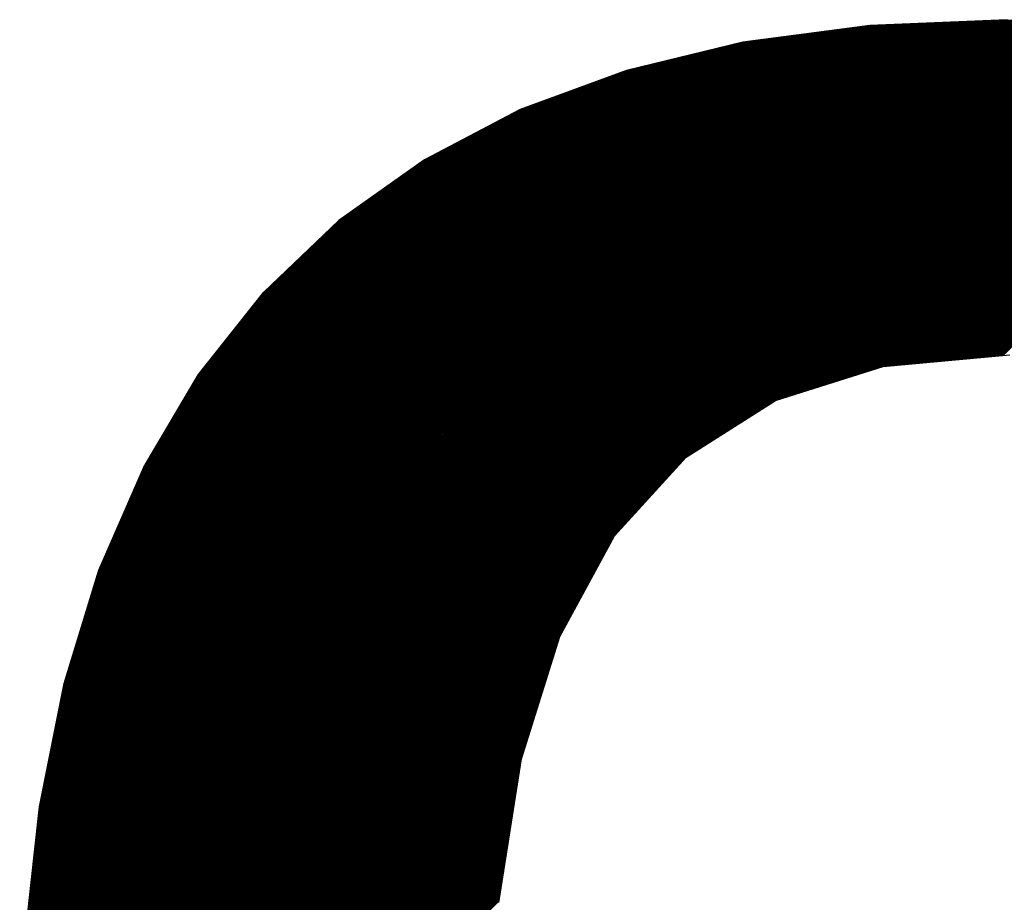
# Model space of a CAD drawing. Header units: millimetres. Extents: x 4 to 205, y 5 to 292.
# Tile 10 of 107: x 52.55 to 55, y 14.36 to 16.55. Entities that reach past the tile are written whole.
import ezdxf

# ---------------------------------------------------------------- set-up
doc = ezdxf.new("R2010")
doc.units = ezdxf.units.MM
doc.layers.get('0').update_dxf_attribs({"linetype": 'CONTINUOUS'})
doc.layers.add('256', color=7, linetype='CONTINUOUS')

# ---------------------------------------------------------------- blocks, each defined once
blk = doc.blocks.new('HATCH11')
at = {"color": 5, "linetype": 'CONTINUOUS'}
for p, q in [((52.554638, 13.911206), (55.187984, 16.544552)), ((52.554664, 13.90802), (55.191067, 16.544423)), ((52.554753, 13.914532), (55.184902, 16.54468)), ((52.554785, 13.90493), (55.194149, 16.544294)), ((52.554868, 13.917857), (55.181819, 16.544809)), ((52.554906, 13.90184), (55.197231, 16.544165)), ((52.554982, 13.921183), (55.178737, 16.544938)), ((52.555027, 13.89875), (55.200314, 16.544037)), ((52.555097, 13.924509), (55.175654, 16.545066)), ((52.555148, 13.89566), (55.203396, 16.543908)), ((52.555211, 13.927835), (55.172572, 16.545195)), ((52.555269, 13.89257), (55.206479, 16.543779)), ((52.555326, 13.93116), (55.16949, 16.545324)), ((52.55539, 13.889479), (55.209561, 16.543651)), ((52.555441, 13.934486), (55.166407, 16.545453)), ((52.555511, 13.886389), (55.212644, 16.543522)), ((52.555555, 13.937812), (55.163325, 16.545581)), ((52.555632, 13.883299), (55.215726, 16.543393)), ((52.55567, 13.941138), (55.160242, 16.54571)), ((52.555753, 13.880209), (55.218808, 16.543264)), ((52.555785, 13.944464), (55.15716, 16.545839)), ((52.555874, 13.877119), (55.221891, 16.543136)), ((52.555899, 13.947789), (55.154077, 16.545967)), ((52.555995, 13.874029), (55.224973, 16.543007)), ((52.556014, 13.951115), (55.150995, 16.546096)), ((52.556116, 13.870938), (55.228056, 16.542878)), ((52.556129, 13.954441), (55.147912, 16.546225)), ((52.556237, 13.867848), (55.231138, 16.54275)), ((52.556243, 13.957767), (55.14483, 16.546353)), ((52.556358, 13.961092), (55.141748, 16.546482)), ((52.556358, 13.864758), (55.234221, 16.542621)), ((52.556472, 13.964418), (55.138665, 16.546611)), ((52.556479, 13.861668), (55.237303, 16.542492)), ((52.556587, 13.967744), (55.135583, 16.54674)), ((52.5566, 13.858578), (55.240386, 16.542364)), ((52.556702, 13.97107), (55.1325, 16.546868)), ((52.556721, 13.855488), (55.243468, 16.542235)), ((52.556816, 13.974396), (55.129418, 16.546997)), ((52.556842, 13.852398), (55.24655, 16.542106)), ((52.556931, 13.977721), (55.126335, 16.547126)), ((52.556963, 13.849307), (55.249633, 16.541977)), ((52.557046, 13.981047), (55.123253, 16.547254)), ((52.557084, 13.846217), (55.252715, 16.541849)), ((52.55716, 13.984373), (55.120171, 16.547383)), ((52.557205, 13.843127), (55.255798, 16.54172)), ((52.557275, 13.987699), (55.117088, 16.547512)), ((52.557326, 13.840037), (55.25888, 16.541591)), ((52.55739, 13.991024), (55.114006, 16.547641)), ((52.557447, 13.836947), (55.261963, 16.541463)), ((52.557504, 13.99435), (55.110923, 16.547769)), ((52.557568, 13.833857), (55.265045, 16.541334)), ((52.557619, 13.997676), (55.107841, 16.547898)), ((52.557689, 13.830766), (55.268127, 16.541205)), ((52.557733, 14.001002), (55.104758, 16.548027)), ((52.55781, 13.827676), (55.27121, 16.541076)), ((52.557848, 14.004327), (55.101676, 16.548155)), ((52.557931, 13.824586), (55.274292, 16.540948)), ((52.557963, 14.007653), (55.098593, 16.548284)), ((52.558052, 13.821496), (55.277375, 16.540819)), ((52.558077, 14.010979), (55.095511, 16.548413)), ((52.558173, 13.818406), (55.280457, 16.54069)), ((52.558192, 14.014305), (55.092429, 16.548542)), ((52.558294, 13.815316), (55.28354, 16.540562)), ((52.558307, 14.017631), (55.089346, 16.54867)), ((52.558421, 14.020956), (55.086264, 16.548799)), ((52.558536, 14.024282), (55.083181, 16.548928)), ((52.55865, 14.027608), (55.080099, 16.549056)), ((52.558765, 14.030934), (55.077016, 16.549185)), ((52.55888, 14.034259), (55.073934, 16.549314)), ((52.558994, 14.037585), (55.070852, 16.549442)), ((52.559109, 14.040911), (55.067769, 16.549571)), ((52.559224, 14.044237), (55.064687, 16.5497)), ((52.559338, 14.047563), (55.061604, 16.549829)), ((52.559453, 14.050888), (55.058522, 16.549957)), ((52.559568, 14.054214), (55.055439, 16.550086)), ((52.559682, 14.05754), (55.052357, 16.550215)), ((52.559797, 14.060866), (55.049275, 16.550343)), ((52.559911, 14.064191), (55.046192, 16.550472)), ((52.560026, 14.067517), (55.04311, 16.550601)), ((52.560141, 14.070843), (55.040027, 16.55073)), ((52.560255, 14.074169), (55.036945, 16.550858)), ((52.56037, 14.077495), (55.033862, 16.550987)), ((52.560485, 14.08082), (55.03078, 16.551116)), ((52.560599, 14.084146), (55.027697, 16.551244)), ((52.560714, 14.087472), (55.024615, 16.551373)), ((52.560828, 14.090798), (55.021533, 16.551502)), ((52.560943, 14.094123), (55.01845, 16.551631)), ((52.561058, 14.097449), (55.015368, 16.551759)), ((52.561172, 14.100775), (55.012285, 16.551888)), ((52.561287, 14.104101), (55.009203, 16.552017)), ((52.561402, 14.107427), (55.00601, 16.552035)), ((52.561516, 14.110752), (55.00266, 16.551896)), ((52.561631, 14.114078), (54.999311, 16.551758)), ((52.561746, 14.117404), (54.995962, 16.55162)), ((52.56186, 14.12073), (54.992612, 16.551482)), ((52.561975, 14.124055), (54.989263, 16.551344)), ((52.562089, 14.127381), (54.985914, 16.551205)), ((52.562204, 14.130707), (54.982564, 16.551067)), ((52.562319, 14.134033), (54.979215, 16.550929)), ((52.562433, 14.137359), (54.975866, 16.550791)), ((52.562548, 14.140684), (54.972516, 16.550653)), ((52.562663, 14.14401), (54.969167, 16.550514)), ((52.562777, 14.147336), (54.965817, 16.550376)), ((52.562892, 14.150662), (54.962468, 16.550238)), ((52.563007, 14.153987), (54.959119, 16.5501)), ((52.563121, 14.157313), (54.955769, 16.549961)), ((52.563236, 14.160639), (54.95242, 16.549823)), ((52.56335, 14.163965), (54.949071, 16.549685)), ((52.563465, 14.167291), (54.945721, 16.549547)), ((52.56358, 14.170616), (54.942372, 16.549409)), ((52.563694, 14.173942), (54.939023, 16.54927)), ((52.563809, 14.177268), (54.935673, 16.549132)), ((52.563924, 14.180594), (54.932324, 16.548994)), ((52.564038, 14.183919), (54.928974, 16.548856)), ((52.564153, 14.187245), (54.925625, 16.548717)), ((52.564267, 14.190571), (54.922276, 16.548579)), ((52.564382, 14.193897), (54.918926, 16.548441)), ((52.564497, 14.197223), (54.915577, 16.548303)), ((52.564611, 14.200548), (54.912228, 16.548165)), ((52.564726, 14.203874), (54.908878, 16.548026)), ((52.564841, 14.2072), (54.905529, 16.547888)), ((52.564955, 14.210526), (54.90218, 16.54775)), ((52.56507, 14.213851), (54.89883, 16.547612)), ((52.565185, 14.217177), (54.895481, 16.547473)), ((52.565299, 14.220503), (54.892131, 16.547335)), ((52.565414, 14.223829), (54.888782, 16.547197)), ((52.565528, 14.227155), (54.885433, 16.547059)), ((52.565643, 14.23048), (54.882083, 16.546921)), ((52.565758, 14.233806), (54.878734, 16.546782)), ((52.565872, 14.237132), (54.875385, 16.546644)), ((52.565987, 14.240458), (54.872035, 16.546506)), ((52.566102, 14.243783), (54.868686, 16.546368)), ((52.566216, 14.247109), (54.865336, 16.546229)), ((52.566331, 14.250435), (54.861987, 16.546091)), ((52.566446, 14.253761), (54.858638, 16.545953)), ((52.56656, 14.257087), (54.855288, 16.545815)), ((52.566675, 14.260412), (54.851939, 16.545677)), ((52.566789, 14.263738), (54.84859, 16.545538)), ((52.567024, 14.267184), (54.84524, 16.5454)), ((52.567425, 14.270796), (54.841891, 16.545262)), ((52.567826, 14.274409), (54.838542, 16.545124)), ((52.568228, 14.278021), (54.835192, 16.544985)), ((52.568629, 14.281633), (54.831843, 16.544847)), ((52.56903, 14.285245), (54.828493, 16.544709)), ((52.569431, 14.288858), (54.825144, 16.544571)), ((52.569832, 14.29247), (54.821795, 16.544433)), ((52.570233, 14.296082), (54.818445, 16.544294)), ((52.570635, 14.299695), (54.815096, 16.544156)), ((52.571036, 14.303307), (54.811747, 16.544018)), ((52.571437, 14.306919), (54.808397, 16.54388)), ((52.571838, 14.310532), (54.805048, 16.543741)), ((52.572239, 14.314144), (54.801699, 16.543603)), ((52.57264, 14.317756), (54.798349, 16.543465)), ((52.573042, 14.321368), (54.795, 16.543327)), ((52.573443, 14.324981), (54.79165, 16.543189)), ((52.573844, 14.328593), (54.788301, 16.54305)), ((52.574245, 14.332205), (54.784952, 16.542912)), ((52.574646, 14.335818), (54.781602, 16.542774)), ((52.575047, 14.33943), (54.778253, 16.542636)), ((52.575448, 14.343042), (54.774904, 16.542497)), ((52.57585, 14.346655), (54.771554, 16.542359)), ((52.576251, 14.350267), (54.768205, 16.542221)), ((52.576652, 14.353879), (54.764856, 16.542083)), ((52.577053, 14.357492), (54.761506, 16.541945)), ((52.577454, 14.361104), (54.758157, 16.541806)), ((52.577855, 14.364716), (54.754807, 16.541668)), ((52.578257, 14.368328), (54.751458, 16.54153)), ((52.578658, 14.371941), (54.748109, 16.541392)), ((52.579059, 14.375553), (54.744759, 16.541254)), ((52.57946, 14.379165), (54.74141, 16.541115)), ((52.579861, 14.382778), (54.738061, 16.540977)), ((52.580262, 14.38639), (54.734711, 16.540839)), ((52.580664, 14.390002), (54.731362, 16.540701)), ((52.581065, 14.393615), (54.728013, 16.540562)), ((52.581466, 14.397227), (54.724663, 16.540424)), ((52.581867, 14.400839), (54.721314, 16.540286)), ((52.582268, 14.404451), (54.717964, 16.540148)), ((52.582669, 14.408064), (54.714615, 16.54001)), ((52.583071, 14.411676), (54.711266, 16.539871)), ((52.583472, 14.415288), (54.707916, 16.539733)), ((52.583873, 14.418901), (54.704567, 16.539595)), ((52.584274, 14.422513), (54.701218, 16.539457)), ((52.584675, 14.426125), (54.697868, 16.539318)), ((52.585076, 14.429738), (54.694519, 16.53918)), ((52.585477, 14.43335), (54.69117, 16.539042)), ((52.585879, 14.436962), (54.68782, 16.538904)), ((52.58628, 14.440575), (54.684471, 16.538766)), ((52.586681, 14.444187), (54.681121, 16.538627)), ((52.587082, 14.447799), (54.677772, 16.538489)), ((52.587483, 14.451411), (54.674423, 16.538351)), ((52.587884, 14.455024), (54.671073, 16.538213)), ((52.588286, 14.458636), (54.667724, 16.538074)), ((52.588687, 14.462248), (54.6642, 16.537761)), ((52.589088, 14.465861), (54.660493, 16.537266)), ((52.589489, 14.469473), (54.656787, 16.536771)), ((52.58989, 14.473085), (54.653081, 16.536276)), ((52.590291, 14.476698), (54.649374, 16.53578)), ((52.590693, 14.48031), (54.645668, 16.535285)), ((52.591094, 14.483922), (54.641961, 16.53479)), ((52.591495, 14.487534), (54.638255, 16.534295)), ((52.591896, 14.491147), (54.634549, 16.533799)), ((52.592297, 14.494759), (54.630842, 16.533304)), ((52.592698, 14.498371), (54.627136, 16.532809)), ((52.5931, 14.501984), (54.62343, 16.532314)), ((52.593501, 14.505596), (54.619723, 16.531819)), ((52.593902, 14.509208), (54.616017, 16.531323)), ((52.594303, 14.512821), (54.612311, 16.530828)), ((52.594704, 14.516433), (54.608604, 16.530333)), ((54.214932, 15.468743), (55.286622, 16.540433)), ((54.223693, 15.474292), (55.289704, 16.540304)), ((54.232454, 15.479842), (55.292787, 16.540175)), ((54.241214, 15.485392), (55.295869, 16.540047)), ((54.249975, 15.490941), (55.298952, 16.539918)), ((54.258736, 15.496491), (55.302034, 16.539789)), ((54.267497, 15.502041), (55.305117, 16.539661)), ((54.276257, 15.50759), (55.308199, 16.539532)), ((54.285018, 15.51314), (55.311282, 16.539403)), ((54.293779, 15.51869), (55.314364, 16.539275)), ((54.30254, 15.524239), (55.317446, 16.539146)), ((54.311301, 15.529789), (55.320529, 16.539017)), ((54.320061, 15.535338), (55.323611, 16.538888)), ((54.328822, 15.540888), (55.326694, 16.53876)), ((54.337583, 15.546438), (55.329776, 16.538631)), ((54.346344, 15.551987), (55.332859, 16.538502)), ((54.355104, 15.557537), (55.335941, 16.538374)), ((54.363865, 15.563087), (55.339023, 16.538245)), ((54.372626, 15.568636), (55.342106, 16.538116)), ((54.381387, 15.574186), (55.345188, 16.537987)), ((54.390148, 15.579736), (55.348271, 16.537859)), ((54.398908, 15.585285), (55.351148, 16.537525)), ((54.407669, 15.590835), (55.353977, 16.537142)), ((54.41643, 15.596384), (55.356805, 16.53676)), ((54.425191, 15.601934), (55.359634, 16.536377)), ((54.432888, 15.60642), (55.362463, 16.535995)), ((54.437592, 15.607913), (55.365291, 16.535612)), ((54.442295, 15.609405), (55.36812, 16.53523)), ((54.446999, 15.610898), (55.370948, 16.534847)), ((54.451702, 15.61239), (55.373777, 16.534465)), ((54.456406, 15.613883), (55.376605, 16.534082)), ((54.46111, 15.615375), (55.379434, 16.533699)), ((54.465813, 15.616867), (55.382263, 16.533317)), ((54.470517, 15.61836), (55.385091, 16.532934)), ((54.47522, 15.619852), (55.38792, 16.532552)), ((54.479924, 15.621345), (55.390748, 16.532169)), ((54.484628, 15.622837), (55.393577, 16.531787)), ((54.489331, 15.62433), (55.396406, 16.531404)), ((54.494035, 15.625822), (55.399234, 16.531022)), ((54.498738, 15.627315), (55.402063, 16.530639)), ((52.595105, 14.520045), (54.604898, 16.529838)), ((52.595506, 14.523658), (54.601192, 16.529343)), ((52.595908, 14.52727), (54.597485, 16.528847)), ((52.596309, 14.530882), (54.593779, 16.528352)), ((52.59671, 14.534494), (54.590072, 16.527857)), ((52.597111, 14.538107), (54.586366, 16.527362)), ((52.597512, 14.541719), (54.58266, 16.526866)), ((52.597913, 14.545331), (54.578953, 16.526371)), ((52.598315, 14.548944), (54.575247, 16.525876)), ((52.598716, 14.552556), (54.571541, 16.525381)), ((52.599117, 14.556168), (54.567834, 16.524886)), ((52.599518, 14.559781), (54.564128, 16.52439)), ((52.599919, 14.563393), (54.560422, 16.523895)), ((52.60032, 14.567005), (54.556715, 16.5234)), ((52.600722, 14.570617), (54.553009, 16.522905)), ((52.601123, 14.57423), (54.549302, 16.52241)), ((52.601524, 14.577842), (54.545596, 16.521914)), ((52.601925, 14.581454), (54.54189, 16.521419)), ((52.602326, 14.585067), (54.538183, 16.520924)), ((52.602727, 14.588679), (54.534477, 16.520429)), ((52.603129, 14.592291), (54.530771, 16.519933)), ((52.60353, 14.595904), (54.527064, 16.519438)), ((52.604219, 14.599804), (54.523358, 16.518943)), ((52.605025, 14.603822), (54.519652, 16.518448)), ((52.605832, 14.607839), (54.515945, 16.517953)), ((52.606639, 14.611857), (54.512239, 16.517457)), ((52.607445, 14.615875), (54.508533, 16.516962)), ((52.608252, 14.619893), (54.504826, 16.516467)), ((52.609059, 14.623911), (54.50112, 16.515972)), ((52.609866, 14.627929), (54.497413, 16.515477)), ((52.610672, 14.631946), (54.493707, 16.514981)), ((52.611479, 14.635964), (54.490001, 16.514486)), ((52.612286, 14.639982), (54.486294, 16.513991)), ((52.613092, 14.644), (54.482588, 16.513496)), ((52.613899, 14.648018), (54.478882, 16.513)), ((52.614706, 14.652036), (54.475175, 16.512505)), ((52.615512, 14.656053), (54.471469, 16.51201)), ((52.616319, 14.660071), (54.467763, 16.511515)), ((52.617126, 14.664089), (54.464056, 16.51102)), ((52.617932, 14.668107), (54.46035, 16.510524)), ((52.618739, 14.672125), (54.456644, 16.510029)), ((52.619546, 14.676142), (54.452937, 16.509534)), ((52.620352, 14.68016), (54.449231, 16.509039)), ((52.621159, 14.684178), (54.445524, 16.508544)), ((52.621966, 14.688196), (54.441818, 16.508048)), ((52.622772, 14.692214), (54.438112, 16.507553)), ((52.623579, 14.696232), (54.434405, 16.507058)), ((52.624386, 14.700249), (54.430699, 16.506563)), ((52.625192, 14.704267), (54.426993, 16.506067)), ((54.503442, 15.628807), (55.404891, 16.530256)), ((54.508146, 15.6303), (55.40772, 16.529874)), ((54.512849, 15.631792), (55.410549, 16.529491)), ((54.517553, 15.633284), (55.413377, 16.529109)), ((54.522256, 15.634777), (55.416206, 16.528726)), ((54.52696, 15.636269), (55.419034, 16.528344)), ((54.531664, 15.637762), (55.421863, 16.527961)), ((54.536367, 15.639254), (55.424692, 16.527579)), ((54.541071, 15.640747), (55.42752, 16.527196)), ((54.545774, 15.642239), (55.430349, 16.526814)), ((54.550478, 15.643732), (55.433177, 16.526431)), ((54.555182, 15.645224), (55.436006, 16.526048)), ((54.559885, 15.646717), (55.438835, 16.525666)), ((54.564589, 15.648209), (55.441663, 16.525283)), ((54.569292, 15.649701), (55.444492, 16.524901)), ((54.573996, 15.651194), (55.44732, 16.524518)), ((54.5787, 15.652686), (55.450149, 16.524136)), ((54.583403, 15.654179), (55.452977, 16.523753)), ((54.588107, 15.655671), (55.455806, 16.523371)), ((54.59281, 15.657164), (55.458635, 16.522988)), ((54.597514, 15.658656), (55.461463, 16.522605)), ((54.602218, 15.660149), (55.464292, 16.522223)), ((54.606921, 15.661641), (55.46712, 16.52184)), ((54.611625, 15.663134), (55.469949, 16.521458)), ((54.616328, 15.664626), (55.472778, 16.521075)), ((54.621032, 15.666118), (55.475606, 16.520693)), ((54.625736, 15.667611), (55.478435, 16.52031)), ((54.630439, 15.669103), (55.481263, 16.519928)), ((54.635143, 15.670596), (55.484092, 16.519545)), ((54.639846, 15.672088), (55.486921, 16.519163)), ((54.64455, 15.673581), (55.489749, 16.51878)), ((54.649254, 15.675073), (55.492578, 16.518397)), ((54.653957, 15.676566), (55.495406, 16.518015)), ((54.658661, 15.678058), (55.498235, 16.517632)), ((54.663364, 15.679551), (55.501064, 16.51725)), ((54.668068, 15.681043), (55.503892, 16.516867)), ((54.672772, 15.682536), (55.506721, 16.516485)), ((54.677475, 15.684028), (55.509549, 16.516102)), ((54.682179, 15.68552), (55.512378, 16.51572)), ((54.686882, 15.687013), (55.515207, 16.515337)), ((54.691586, 15.688505), (55.518035, 16.514954)), ((54.69629, 15.689998), (55.520864, 16.514572)), ((54.700493, 15.69099), (55.523692, 16.514189)), ((54.704024, 15.69131), (55.526521, 16.513807)), ((54.707554, 15.691629), (55.52935, 16.513424)), ((54.711085, 15.691948), (55.532178, 16.513042)), ((54.714615, 15.692268), (55.535007, 16.512659)), ((54.718146, 15.692587), (55.537835, 16.512277)), ((54.721676, 15.692907), (55.540664, 16.511894)), ((54.725207, 15.693226), (55.543492, 16.511512)), ((54.728737, 15.693545), (55.546321, 16.511129)), ((54.732268, 15.693865), (55.54915, 16.510746)), ((54.735799, 15.694184), (55.551978, 16.510364)), ((54.739329, 15.694504), (55.554807, 16.509981)), ((54.74286, 15.694823), (55.557635, 16.509599)), ((54.74639, 15.695142), (55.560464, 16.509216)), ((54.749921, 15.695462), (55.563293, 16.508834)), ((54.753451, 15.695781), (55.566121, 16.508451)), ((54.756982, 15.696101), (55.56895, 16.508069)), ((54.760512, 15.69642), (55.571778, 16.507686)), ((54.764043, 15.696739), (55.574607, 16.507303)), ((54.767573, 15.697059), (55.577436, 16.506921)), ((54.771104, 15.697378), (55.580264, 16.506538)), ((54.774635, 15.697698), (55.583093, 16.506156)), ((52.625999, 14.708285), (54.423286, 16.505572)), ((52.626806, 14.712303), (54.41958, 16.505077)), ((52.627612, 14.716321), (54.415874, 16.504582)), ((52.628419, 14.720339), (54.412167, 16.504087)), ((52.629226, 14.724356), (54.408461, 16.503591)), ((52.630033, 14.728374), (54.404755, 16.503096)), ((52.630839, 14.732392), (54.401048, 16.502601)), ((52.631646, 14.73641), (54.397342, 16.502106)), ((52.632453, 14.740428), (54.393635, 16.501611)), ((52.633259, 14.744445), (54.389929, 16.501115)), ((52.634066, 14.748463), (54.386223, 16.50062)), ((52.634873, 14.752481), (54.382516, 16.500125)), ((52.635679, 14.756499), (54.37881, 16.49963)), ((52.636486, 14.760517), (54.375104, 16.499134)), ((52.637293, 14.764535), (54.371397, 16.498639)), ((52.638099, 14.768552), (54.367691, 16.498144)), ((52.638906, 14.77257), (54.363985, 16.497649)), ((52.639713, 14.776588), (54.360278, 16.497154)), ((52.640519, 14.780606), (54.356572, 16.496658)), ((52.641326, 14.784624), (54.352865, 16.496163)), ((52.642133, 14.788642), (54.348947, 16.495456)), ((52.642939, 14.792659), (54.344715, 16.494435)), ((52.643746, 14.796677), (54.340482, 16.493413)), ((52.644553, 14.800695), (54.336249, 16.492391)), ((52.645359, 14.804713), (54.332016, 16.491369)), ((52.646166, 14.808731), (54.327783, 16.490348)), ((52.646973, 14.812748), (54.32355, 16.489326)), ((52.647779, 14.816766), (54.319317, 16.488304)), ((52.648586, 14.820784), (54.315084, 16.487282)), ((52.649393, 14.824802), (54.310851, 16.486261)), ((52.6502, 14.82882), (54.306619, 16.485239)), ((52.651006, 14.832838), (54.302386, 16.484217)), ((52.651813, 14.836855), (54.298153, 16.483195)), ((52.65262, 14.840873), (54.29392, 16.482174)), ((54.778165, 15.698017), (55.585921, 16.505773)), ((54.781696, 15.698336), (55.58875, 16.505391)), ((54.785226, 15.698656), (55.591579, 16.505008)), ((54.788757, 15.698975), (55.594407, 16.504626)), ((54.792287, 15.699295), (55.597236, 16.504243)), ((54.795818, 15.699614), (55.600064, 16.50386)), ((54.799348, 15.699933), (55.602893, 16.503478)), ((54.802879, 15.700253), (55.605722, 16.503095)), ((54.806409, 15.700572), (55.60855, 16.502713)), ((54.80994, 15.700892), (55.611379, 16.50233)), ((54.813471, 15.701211), (55.614207, 16.501948)), ((54.817001, 15.70153), (55.617036, 16.501565)), ((54.820532, 15.70185), (55.619864, 16.501183)), ((54.824062, 15.702169), (55.622693, 16.5008)), ((54.827593, 15.702489), (55.625522, 16.500418)), ((54.831123, 15.702808), (55.62835, 16.500035)), ((54.834654, 15.703127), (55.631179, 16.499652)), ((54.838184, 15.703447), (55.634007, 16.49927)), ((54.841715, 15.703766), (55.636836, 16.498887)), ((54.845245, 15.704086), (55.639665, 16.498505)), ((54.848776, 15.704405), (55.642493, 16.498122)), ((54.852307, 15.704724), (55.645322, 16.49774)), ((54.855837, 15.705044), (55.64815, 16.497357)), ((54.859368, 15.705363), (55.650979, 16.496975)), ((54.862898, 15.705683), (55.653808, 16.496592)), ((54.866429, 15.706002), (55.656636, 16.496209)), ((54.869959, 15.706321), (55.659465, 16.495827)), ((54.87349, 15.706641), (55.662293, 16.495444)), ((54.87702, 15.70696), (55.66504, 16.49498)), ((54.880551, 15.70728), (55.667621, 16.494349)), ((54.884081, 15.707599), (55.670201, 16.493719)), ((54.887612, 15.707918), (55.672782, 16.493088)), ((54.891143, 15.708238), (55.675362, 16.492457)), ((54.894673, 15.708557), (55.677943, 16.491827)), ((54.898204, 15.708877), (55.680523, 16.491196)), ((54.901734, 15.709196), (55.683104, 16.490565)), ((54.905265, 15.709515), (55.685684, 16.489935)), ((54.908795, 15.709835), (55.688265, 16.489304)), ((54.912326, 15.710154), (55.690845, 16.488673)), ((54.915856, 15.710474), (55.693426, 16.488043)), ((54.919387, 15.710793), (55.696006, 16.487412)), ((54.922917, 15.711112), (55.698587, 16.486782)), ((54.926448, 15.711432), (55.701167, 16.486151)), ((54.929979, 15.711751), (55.703748, 16.48552)), ((54.933509, 15.712071), (55.706328, 16.48489)), ((54.93704, 15.71239), (55.708909, 16.484259)), ((54.94057, 15.712709), (55.711489, 16.483628)), ((54.944101, 15.713029), (55.71407, 16.482998)), ((54.947631, 15.713348), (55.71665, 16.482367)), ((54.951162, 15.713668), (55.719231, 16.481736)), ((52.653426, 14.844891), (54.289687, 16.481152)), ((52.654233, 14.848909), (54.285454, 16.48013)), ((52.65504, 14.852927), (54.281221, 16.479108)), ((52.655846, 14.856945), (54.276988, 16.478087)), ((52.656653, 14.860962), (54.272755, 16.477065)), ((52.65746, 14.86498), (54.268522, 16.476043)), ((52.658266, 14.868998), (54.26429, 16.475021)), ((52.659073, 14.873016), (54.260057, 16.474)), ((52.65988, 14.877034), (54.255824, 16.472978)), ((52.660686, 14.881051), (54.251591, 16.471956)), ((52.661493, 14.885069), (54.247358, 16.470934)), ((52.6623, 14.889087), (54.243125, 16.469913)), ((52.663106, 14.893105), (54.238892, 16.468891)), ((52.663913, 14.897123), (54.234659, 16.467869)), ((52.66472, 14.901141), (54.230426, 16.466847)), ((52.665794, 14.905426), (54.226194, 16.465826)), ((52.667215, 14.910058), (54.221961, 16.464804)), ((52.668636, 14.914691), (54.217728, 16.463782)), ((52.670058, 14.919323), (54.213495, 16.46276)), ((52.671479, 14.923955), (54.209262, 16.461739)), ((52.6729, 14.928587), (54.205029, 16.460717)), ((52.674321, 14.93322), (54.200796, 16.459695)), ((52.675742, 14.937852), (54.196563, 16.458673)), ((52.677163, 14.942484), (54.19233, 16.457652)), ((54.954692, 15.713987), (55.721811, 16.481106)), ((54.958223, 15.714306), (55.724392, 16.480475)), ((54.961753, 15.714626), (55.726972, 16.479844)), ((54.965284, 15.714945), (55.729552, 16.479214)), ((54.968815, 15.715265), (55.732133, 16.478583)), ((54.972345, 15.715584), (55.734713, 16.477952)), ((54.975876, 15.715903), (55.737294, 16.477322)), ((54.979406, 15.716223), (55.739874, 16.476691)), ((54.982937, 15.716542), (55.742455, 16.476061)), ((54.986467, 15.716862), (55.745035, 16.47543)), ((54.989998, 15.717181), (55.747616, 16.474799)), ((54.993528, 15.7175), (55.750196, 16.474169)), ((54.997059, 15.71782), (55.752777, 16.473538)), ((52.678584, 14.947117), (54.188097, 16.45663)), ((52.680005, 14.951749), (54.183865, 16.455608)), ((52.681427, 14.956381), (54.179632, 16.454586)), ((52.682848, 14.961013), (54.175399, 16.453564)), ((52.684269, 14.965646), (54.171166, 16.452543)), ((52.68569, 14.970278), (54.166933, 16.451521)), ((52.687111, 14.97491), (54.1627, 16.450499)), ((52.688532, 14.979542), (54.158467, 16.449477)), ((52.689953, 14.984175), (54.154234, 16.448456)), ((52.691374, 14.988807), (54.150001, 16.447434)), ((52.692796, 14.993439), (54.145769, 16.446412)), ((52.694217, 14.998072), (54.141536, 16.44539)), ((52.695638, 15.002704), (54.137303, 16.444369)), ((52.697059, 15.007336), (54.13307, 16.443347)), ((52.69848, 15.011968), (54.128837, 16.442325)), ((52.699901, 15.016601), (54.124604, 16.441303)), ((52.701322, 15.021233), (54.120371, 16.440282)), ((52.702743, 15.025865), (54.116138, 16.43926)), ((52.704165, 15.030497), (54.111905, 16.438238)), ((52.705586, 15.03513), (54.107672, 16.437216)), ((52.707007, 15.039762), (54.10344, 16.436195)), ((52.708428, 15.044394), (54.099207, 16.435173)), ((52.709849, 15.049027), (54.094974, 16.434151)), ((52.71127, 15.053659), (54.090741, 16.433129)), ((52.712691, 15.058291), (54.086508, 16.432108)), ((52.714113, 15.062923), (54.082275, 16.431086)), ((52.715534, 15.067556), (54.078042, 16.430064)), ((52.716955, 15.072188), (54.073809, 16.429042)), ((52.718376, 15.07682), (54.069576, 16.428021)), ((52.719797, 15.081452), (54.065344, 16.426999)), ((52.721218, 15.086085), (54.061074, 16.425941)), ((52.722639, 15.090717), (54.055984, 16.424062)), ((52.72406, 15.095349), (54.050894, 16.422183)), ((52.725482, 15.099982), (54.045804, 16.420304)), ((52.726903, 15.104614), (54.040714, 16.418425)), ((52.728324, 15.109246), (54.035624, 16.416546)), ((52.729745, 15.113878), (54.030534, 16.414667)), ((52.731166, 15.118511), (54.025444, 16.412789)), ((52.732587, 15.123143), (54.020354, 16.41091)), ((52.734008, 15.127775), (54.015264, 16.409031)), ((52.735429, 15.132407), (54.010174, 16.407152)), ((52.736851, 15.13704), (54.005084, 16.405273)), ((52.738272, 15.141672), (53.999994, 16.403394)), ((52.739693, 15.146304), (53.994904, 16.401516)), ((52.741114, 15.150937), (53.989814, 16.399637)), ((52.742535, 15.155569), (53.984724, 16.397758)), ((52.743956, 15.160201), (53.979634, 16.395879)), ((52.745377, 15.164833), (53.974544, 16.394)), ((52.746798, 15.169466), (53.969454, 16.392121)), ((52.74822, 15.174098), (53.964364, 16.390243)), ((52.749641, 15.17873), (53.959274, 16.388364)), ((52.751062, 15.183362), (53.954184, 16.386485)), ((52.75322, 15.188732), (53.949094, 16.384606)), ((52.755693, 15.194415), (53.944004, 16.382727)), ((52.758165, 15.200099), (53.938914, 16.380848)), ((52.760637, 15.205782), (53.933824, 16.378969)), ((52.763109, 15.211466), (53.928734, 16.377091)), ((52.765581, 15.217149), (53.923644, 16.375212)), ((52.768054, 15.222832), (53.918554, 16.373333)), ((52.770526, 15.228516), (53.913464, 16.371454)), ((52.772998, 15.234199), (53.908374, 16.369575)), ((52.77547, 15.239882), (53.903284, 16.367696)), ((52.777943, 15.245566), (53.898194, 16.365818)), ((52.780415, 15.251249), (53.893104, 16.363939)), ((52.782887, 15.256932), (53.888014, 16.36206)), ((52.785359, 15.262616), (53.882924, 16.360181)), ((52.787831, 15.268299), (53.877834, 16.358302)), ((52.790304, 15.273982), (53.872744, 16.356423)), ((52.792776, 15.279666), (53.867655, 16.354545)), ((52.795248, 15.285349), (53.862565, 16.352666)), ((52.79772, 15.291033), (53.857475, 16.350787)), ((52.800192, 15.296716), (53.852385, 16.348908)), ((52.802665, 15.302399), (53.847295, 16.347029)), ((52.805137, 15.308083), (53.842205, 16.34515)), ((52.807609, 15.313766), (53.837115, 16.343271)), ((52.810081, 15.319449), (53.832025, 16.341393)), ((52.812554, 15.325133), (53.826935, 16.339514)), ((52.815026, 15.330816), (53.821845, 16.337635)), ((52.817498, 15.336499), (53.816755, 16.335756)), ((52.81997, 15.342183), (53.811665, 16.333877)), ((52.822442, 15.347866), (53.806575, 16.331998)), ((52.824915, 15.35355), (53.801485, 16.33012)), ((52.827387, 15.359233), (53.795975, 16.327821)), ((52.829859, 15.364916), (53.789237, 16.324295)), ((52.832331, 15.3706), (53.7825, 16.320769)), ((52.834803, 15.376283), (53.775763, 16.317243)), ((52.837276, 15.381966), (53.769026, 16.313717)), ((52.839748, 15.38765), (53.762289, 16.310191)), ((52.84222, 15.393333), (53.755552, 16.306665)), ((52.844692, 15.399016), (53.748814, 16.303138)), ((52.847165, 15.4047), (53.742077, 16.299612)), ((52.849637, 15.410383), (53.73534, 16.296086)), ((52.852109, 15.416066), (53.728603, 16.29256)), ((52.854581, 15.42175), (53.721866, 16.289034)), ((52.857053, 15.427433), (53.715129, 16.285508)), ((52.859526, 15.433117), (53.708391, 16.281982)), ((52.861998, 15.4388), (53.701654, 16.278456)), ((52.86596, 15.445973), (53.694917, 16.27493)), ((52.870624, 15.453848), (53.68818, 16.271404)), ((52.875288, 15.461724), (53.681443, 16.267878)), ((52.879953, 15.469599), (53.674706, 16.264352)), ((52.884617, 15.477475), (53.667968, 16.260826)), ((52.889281, 15.48535), (53.661231, 16.2573)), ((52.893945, 15.493225), (53.654494, 16.253774)), ((52.89861, 15.501101), (53.647757, 16.250248)), ((52.903274, 15.508976), (53.64102, 16.246722)), ((52.907938, 15.516852), (53.634283, 16.243196)), ((52.912602, 15.524727), (53.627546, 16.23967)), ((52.917267, 15.532603), (53.620808, 16.236144)), ((52.921931, 15.540478), (53.614071, 16.232618)), ((52.926595, 15.548353), (53.607334, 16.229092)), ((52.93126, 15.556229), (53.600597, 16.225566)), ((52.935924, 15.564104), (53.59386, 16.22204)), ((52.940588, 15.57198), (53.587123, 16.218514)), ((52.945252, 15.579855), (53.580385, 16.214988)), ((52.949917, 15.58773), (53.573648, 16.211462)), ((52.954581, 15.595606), (53.566911, 16.207936)), ((52.959245, 15.603481), (53.560174, 16.20441)), ((52.963909, 15.611357), (53.549235, 16.196682)), ((52.968574, 15.619232), (53.538055, 16.188713)), ((52.973238, 15.627108), (53.526875, 16.180745)), ((52.977902, 15.634983), (53.515696, 16.172776)), ((52.982567, 15.642858), (53.504516, 16.164808)), ((52.987231, 15.650734), (53.493336, 16.156839)), ((52.991895, 15.658609), (53.482157, 16.148871)), ((52.996559, 15.666485), (53.470977, 16.140902)), ((53.00459, 15.677726), (53.459797, 16.132933)), ((53.016754, 15.693101), (53.448617, 16.124965)), ((53.028917, 15.708476), (53.437438, 16.116996)), ((53.041081, 15.723851), (53.426258, 16.109028)), ((53.053245, 15.739226), (53.415078, 16.101059)), ((53.065408, 15.7546), (53.403899, 16.093091)), ((53.077572, 15.769975), (53.392719, 16.085122)), ((53.089736, 15.78535), (53.381539, 16.077154)), ((53.101899, 15.800725), (53.370359, 16.069185)), ((53.114063, 15.8161), (53.35918, 16.061216)), ((53.126227, 15.831474), (53.348, 16.053248)), ((53.13839, 15.846849), (53.283432, 15.991891)), ((53.150554, 15.862224), (53.216428, 15.928098)), ((52.558415, 13.812225), (54.19033, 15.444141)), ((52.558536, 13.809135), (54.157689, 15.408289)), ((52.558657, 13.806045), (54.125049, 15.372437)), ((52.558778, 13.802955), (54.092408, 15.336585)), ((52.558899, 13.799865), (54.059767, 15.300734)), ((52.55902, 13.796775), (54.031066, 15.268821)), ((52.559141, 13.793685), (54.027245, 15.261789)), ((52.559262, 13.790594), (54.023424, 15.254757)), ((52.559383, 13.787504), (54.019603, 15.247725)), ((52.559504, 13.784414), (54.015782, 15.240693)), ((52.559624, 13.781324), (54.011961, 15.233661)), ((52.559745, 13.778234), (54.00814, 15.226628)), ((52.559866, 13.775144), (54.004319, 15.219596)), ((52.559987, 13.772053), (54.000498, 15.212564)), ((52.560108, 13.768963), (53.996677, 15.205532)), ((52.560229, 13.765873), (53.992857, 15.1985)), ((52.56035, 13.762783), (53.989036, 15.191468)), ((52.560471, 13.759693), (53.985215, 15.184436)), ((52.560592, 13.756603), (53.981394, 15.177404)), ((52.560713, 13.753512), (53.977573, 15.170372)), ((52.560834, 13.750422), (53.973752, 15.16334)), ((52.560955, 13.747332), (53.969931, 15.156308)), ((52.561076, 13.744242), (53.96611, 15.149276)), ((52.561197, 13.741152), (53.962289, 15.142244)), ((52.561318, 13.738062), (53.958468, 15.135212)), ((52.561439, 13.734972), (53.954647, 15.128179)), ((52.56156, 13.731881), (53.950826, 15.121147)), ((52.561681, 13.728791), (53.947005, 15.114115)), ((52.561802, 13.725701), (53.943184, 15.107083)), ((52.561923, 13.722611), (53.939364, 15.100051)), ((52.562044, 13.719521), (53.935543, 15.093019)), ((52.562165, 13.716431), (53.931722, 15.085987)), ((52.562286, 13.71334), (53.927901, 15.078955)), ((52.562407, 13.71025), (53.92408, 15.071923)), ((52.562528, 13.70716), (53.920259, 15.064891)), ((52.562649, 13.70407), (53.916438, 15.057859)), ((52.56277, 13.70098), (53.912617, 15.050827)), ((52.562891, 13.69789), (53.908796, 15.043795)), ((52.563012, 13.694799), (53.904975, 15.036763)), ((52.563133, 13.691709), (53.901154, 15.02973)), ((52.563254, 13.688619), (53.897333, 15.022698)), ((52.563375, 13.685529), (53.894871, 15.017025)), ((52.563496, 13.682439), (53.893408, 15.012351)), ((52.563617, 13.679349), (53.891944, 15.007676)), ((52.563738, 13.676259), (53.890481, 15.003001)), ((52.563859, 13.673168), (53.889017, 14.998327)), ((52.56398, 13.670078), (53.887554, 14.993652)), ((52.564101, 13.666988), (53.88609, 14.988977)), ((52.564222, 13.663898), (53.884627, 14.984303)), ((52.564343, 13.660808), (53.883163, 14.979628)), ((52.564464, 13.657718), (53.8817, 14.974953)), ((52.564585, 13.654627), (53.880236, 14.970279)), ((52.564706, 13.651537), (53.878773, 14.965604)), ((52.564827, 13.648447), (53.877309, 14.960929)), ((52.564948, 13.645357), (53.875846, 14.956255)), ((52.565069, 13.642267), (53.874382, 14.95158)), ((52.56519, 13.639177), (53.872919, 14.946905)), ((52.565311, 13.636086), (53.871455, 14.942231)), ((52.565432, 13.632996), (53.869992, 14.937556)), ((52.565553, 13.629906), (53.868528, 14.932881)), ((52.565674, 13.626816), (53.867064, 14.928207)), ((52.565795, 13.623726), (53.865601, 14.923532)), ((52.565916, 13.620636), (53.864137, 14.918857)), ((52.566037, 13.617545), (53.862674, 14.914183)), ((52.566158, 13.614455), (53.86121, 14.909508)), ((52.566279, 13.611365), (53.859747, 14.904833)), ((52.5664, 13.608275), (53.858283, 14.900159)), ((52.566521, 13.605185), (53.85682, 14.895484)), ((52.566642, 13.602095), (53.855356, 14.890809)), ((52.566763, 13.599005), (53.853893, 14.886135)), ((52.567019, 13.59605), (53.852429, 14.88146)), ((52.567372, 13.593191), (53.850966, 14.876785)), ((52.567725, 13.590333), (53.849502, 14.872111)), ((52.568077, 13.587475), (53.848039, 14.867436)), ((52.56843, 13.584616), (53.846575, 14.862761)), ((52.568783, 13.581758), (53.845112, 14.858087)), ((52.569136, 13.5789), (53.843648, 14.853412)), ((52.569489, 13.576041), (53.842185, 14.848737)), ((52.569842, 13.573183), (53.840721, 14.844063)), ((52.570194, 13.570325), (53.839258, 14.839388)), ((52.570547, 13.567467), (53.837794, 14.834713)), ((52.5709, 13.564608), (53.836331, 14.830039)), ((52.571253, 13.56175), (53.834867, 14.825364)), ((52.571606, 13.558892), (53.833404, 14.820689)), ((52.571959, 13.556033), (53.83194, 14.816015)), ((52.572311, 13.553175), (53.830476, 14.81134)), ((52.572664, 13.550317), (53.829013, 14.806665)), ((52.573017, 13.547458), (53.827549, 14.801991)), ((52.57337, 13.5446), (53.826086, 14.797316)), ((52.573723, 13.541742), (53.824622, 14.792641)), ((52.574075, 13.538883), (53.823159, 14.787967)), ((52.574428, 13.536025), (53.821695, 14.783292)), ((52.574781, 13.533167), (53.820232, 14.778617)), ((52.575134, 13.530308), (53.818768, 14.773943)), ((52.575487, 13.52745), (53.817305, 14.769268)), ((52.57584, 13.524592), (53.815841, 14.764593)), ((52.576192, 13.521733), (53.814378, 14.759919)), ((52.576545, 13.518875), (53.812914, 14.755244)), ((52.576898, 13.516017), (53.811451, 14.750569)), ((52.577251, 13.513159), (53.809987, 14.745895)), ((52.577604, 13.5103), (53.808524, 14.74122)), ((52.577957, 13.507442), (53.80706, 14.736545)), ((52.578309, 13.504584), (53.805597, 14.731871)), ((52.578662, 13.501725), (53.804133, 14.727196)), ((52.579015, 13.498867), (53.80267, 14.722521)), ((52.579368, 13.496009), (53.801206, 14.717847)), ((52.579721, 13.49315), (53.800263, 14.713692)), ((52.580074, 13.490292), (53.799666, 14.709884)), ((52.580426, 13.487434), (53.799069, 14.706076)), ((52.580779, 13.484575), (53.798472, 14.702268)), ((52.581132, 13.481717), (53.797875, 14.69846)), ((52.581485, 13.478859), (53.797278, 14.694652)), ((52.581838, 13.476), (53.796682, 14.690844)), ((52.58219, 13.473142), (53.796085, 14.687036)), ((52.582543, 13.470284), (53.795488, 14.683228)), ((52.582896, 13.467425), (53.794891, 14.67942)), ((52.583249, 13.464567), (53.794294, 14.675612)), ((52.583602, 13.461709), (53.793697, 14.671804)), ((52.583955, 13.45885), (53.7931, 14.667996)), ((52.584307, 13.455992), (53.792504, 14.664188)), ((52.58466, 13.453134), (53.791907, 14.66038)), ((52.585013, 13.450276), (53.79131, 14.656572)), ((52.585366, 13.447417), (53.790713, 14.652764)), ((52.585719, 13.444559), (53.790116, 14.648956)), ((52.586072, 13.441701), (53.789519, 14.645148)), ((52.586424, 13.438842), (53.788922, 14.64134)), ((52.586777, 13.435984), (53.788326, 14.637532)), ((52.58713, 13.433126), (53.787729, 14.633724)), ((52.587483, 13.430267), (53.787132, 14.629916)), ((52.587836, 13.427409), (53.786535, 14.626108)), ((52.588189, 13.424551), (53.785938, 14.6223)), ((52.588541, 13.421692), (53.785341, 14.618492)), ((52.588894, 13.418834), (53.784744, 14.614684)), ((52.589247, 13.415976), (53.784148, 14.610876)), ((52.5896, 13.413117), (53.783551, 14.607068)), ((52.589953, 13.410259), (53.782954, 14.60326)), ((52.590306, 13.407401), (53.782357, 14.599452)), ((52.590658, 13.404542), (53.78176, 14.595644)), ((52.591011, 13.401684), (53.781163, 14.591836)), ((52.591364, 13.398826), (53.780566, 14.588028)), ((52.591717, 13.395968), (53.77997, 14.58422)), ((52.59207, 13.393109), (53.779373, 14.580412)), ((52.592422, 13.390251), (53.778776, 14.576604)), ((52.592775, 13.387393), (53.778179, 14.572796)), ((52.593128, 13.384534), (53.777582, 14.568988)), ((52.593481, 13.381676), (53.776985, 14.56518)), ((52.593834, 13.378818), (53.776389, 14.561372)), ((52.594187, 13.375959), (53.775792, 14.557564)), ((52.594539, 13.373101), (53.775195, 14.553756)), ((52.594892, 13.370243), (53.774598, 14.549948)), ((52.595245, 13.367384), (53.774001, 14.54614)), ((52.595598, 13.364526), (53.773404, 14.542332)), ((52.595951, 13.361668), (53.772807, 14.538524)), ((52.596304, 13.358809), (53.772211, 14.534716)), ((52.596656, 13.355951), (53.771614, 14.530908)), ((52.597009, 13.353093), (53.771017, 14.5271)), ((52.597362, 13.350234), (53.77042, 14.523292)), ((52.597715, 13.347376), (53.769823, 14.519484)), ((52.598068, 13.344518), (53.769226, 14.515676)), ((52.598421, 13.341659), (53.768629, 14.511868)), ((52.598773, 13.338801), (53.768033, 14.50806)), ((52.599126, 13.335943), (53.767436, 14.504252)), ((52.599479, 13.333085), (53.766839, 14.500444)), ((52.599832, 13.330226), (53.766242, 14.496636)), ((52.600185, 13.327368), (53.765645, 14.492828)), ((52.600537, 13.32451), (53.765048, 14.48902)), ((52.60089, 13.321651), (53.764451, 14.485212)), ((52.601243, 13.318793), (53.763855, 14.481404)), ((52.601596, 13.315935), (53.763258, 14.477596)), ((52.601949, 13.313076), (53.762661, 14.473788)), ((52.602302, 13.310218), (53.762064, 14.46998)), ((52.602654, 13.30736), (53.761467, 14.466172)), ((52.603007, 13.304501), (53.76087, 14.462364)), ((52.60336, 13.301643), (53.760273, 14.458556)), ((52.603713, 13.298785), (53.759677, 14.454748)), ((52.604066, 13.295926), (53.75908, 14.45094)), ((52.604419, 13.293068), (53.758483, 14.447132)), ((52.604771, 13.29021), (53.757886, 14.443324)), ((52.605124, 13.287351), (53.757289, 14.439516)), ((52.605477, 13.284493), (53.756692, 14.435708)), ((52.60583, 13.281635), (53.756095, 14.4319)), ((52.606183, 13.278777), (53.755499, 14.428092)), ((52.606734, 13.276117), (53.754902, 14.424284)), ((52.607319, 13.27349), (53.754305, 14.420476)), ((52.607904, 13.270864), (53.753708, 14.416668)), ((52.608488, 13.268238), (53.753111, 14.41286)), ((52.609073, 13.265611), (53.752514, 14.409052)), ((52.609658, 13.262985), (53.751917, 14.405244)), ((52.610243, 13.260359), (53.751321, 14.401436)), ((52.610828, 13.257733), (53.750724, 14.397628)), ((52.611413, 13.255106), (53.750127, 14.39382)), ((52.611998, 13.25248), (53.74953, 14.390012)), ((52.612583, 13.249854), (53.748933, 14.386204)), ((52.613167, 13.247227), (53.748336, 14.382396)), ((52.613752, 13.244601), (53.747739, 14.378588)), ((52.614337, 13.241975), (53.747143, 14.37478)), ((52.614922, 13.239349), (53.746546, 14.370972)), ((52.615507, 13.236722), (53.745949, 14.367164)), ((52.616092, 13.234096), (53.745352, 14.363356))]:
    blk.add_line(p, q, dxfattribs=at)

msp = doc.modelspace()

# ---------------------------------------------------------------- linework, layer by layer
at = {"layer": '256', "color": 5, "linetype": 'CONTINUOUS'}
for p, q in [((54.3506, 16.4959), (54.666, 16.538)), ((54.666, 16.538), (54.3506, 16.4959)), ((54.666, 16.538), (55.0074, 16.5521)), ((55.0074, 16.5521), (54.666, 16.538)), ((54.0613, 16.426), (54.3506, 16.4959)), ((54.3506, 16.4959), (54.0613, 16.426)), ((53.7977, 16.3287), (54.0613, 16.426)), ((54.0613, 16.426), (53.7977, 16.3287)), ((53.5598, 16.2042), (53.7977, 16.3287)), ((53.7977, 16.3287), (53.5598, 16.2042)), ((53.3475, 16.0529), (53.5598, 16.2042)), ((53.5598, 16.2042), (53.3475, 16.0529)), ((53.1607, 15.875), (53.3475, 16.0529)), ((53.3475, 16.0529), (53.1607, 15.875)), ((52.9991, 15.6708), (53.1607, 15.875)), ((53.1607, 15.875), (52.9991, 15.6708)), ((54.699, 15.6909), (55.0133, 15.7193)), ((54.699, 15.6909), (55.0133, 15.7193)), ((54.4317, 15.606), (54.699, 15.6909)), ((54.4317, 15.606), (54.699, 15.6909)), ((52.8628, 15.4406), (52.9991, 15.6708)), ((52.9991, 15.6708), (52.8628, 15.4406)), ((54.2097, 15.4654), (54.4317, 15.606)), ((54.2097, 15.4654), (54.4317, 15.606)), ((54.0316, 15.2698), (54.2097, 15.4654)), ((54.0316, 15.2698), (54.2097, 15.4654)), ((52.7515, 15.1847), (52.8628, 15.4406)), ((52.8628, 15.4406), (52.7515, 15.1847)), ((53.8957, 15.0197), (54.0316, 15.2698)), ((53.8957, 15.0197), (54.0316, 15.2698)), ((52.6652, 14.9034), (52.7515, 15.1847)), ((52.7515, 15.1847), (52.6652, 14.9034)), ((53.8006, 14.716), (53.8957, 15.0197)), ((53.8006, 14.716), (53.8957, 15.0197)), ((52.6036, 14.597), (52.6652, 14.9034)), ((52.6652, 14.9034), (52.6036, 14.597)), ((53.7447, 14.3592), (53.8006, 14.716)), ((53.7447, 14.3592), (53.8006, 14.716)), ((52.5669, 14.2657), (52.6036, 14.597)), ((52.6036, 14.597), (52.5669, 14.2657))]:
    msp.add_line(p, q, dxfattribs=at)

# ---------------------------------------------------------------- block references
at = {"layer": '256', "color": 5, "linetype": 'CONTINUOUS', "lineweight": -3}
msp.add_blockref('HATCH11', (0, 0), dxfattribs=at)

doc.saveas('drawing.dxf')
